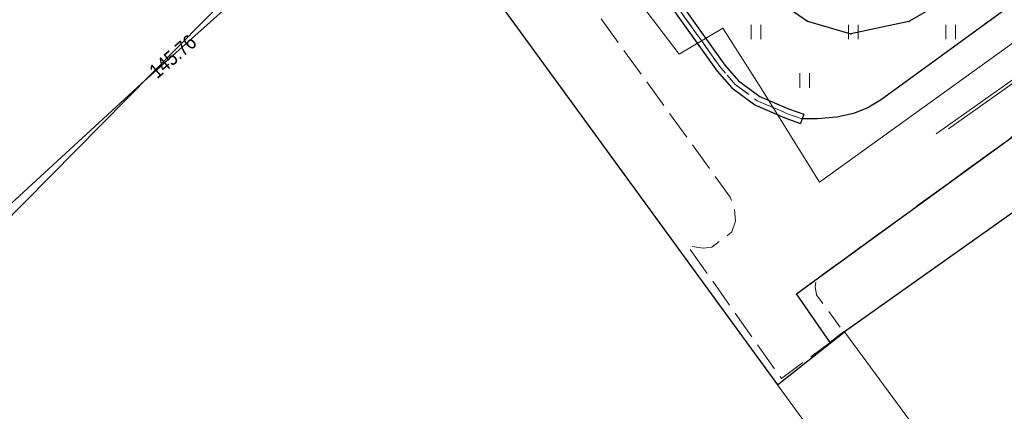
# Model space of a CAD drawing. Header units: metres. Extents: x 5552311 to 5555313, y 5709371 to 5712599.
# Tile 6 of 71: x 5554403 to 5554453, y 5710477 to 5710497. Entities that reach past the tile are written whole.
import ezdxf
from ezdxf.enums import TextEntityAlignment as Align

# ---------------------------------------------------------------- set-up
doc = ezdxf.new("R2010")
doc.units = ezdxf.units.M
doc.header["$MEASUREMENT"] = 0
doc.linetypes.add('1.0_0.5', pattern=[1.5, 1, -0.5])
doc.linetypes.add('1.5_0.5', pattern=[2, 1.5, -0.5])
doc.layers.get('0').update_dxf_attribs({"color": 2, "linetype": 'CONTINUOUS', "lineweight": 5})
for name, color, linetype in [('203-punkt graniczny', 7, 'CONTINUOUS'), ('218-kontur użytku gruntowego', 60, 'CONTINUOUS'), ('219-działka ewidencyjna', 7, 'CONTINUOUS'), ('chodnik', 7, 'CONTINUOUS'), ('jezdnia', 7, 'CONTINUOUS'), ('krawężnik', 7, 'CONTINUOUS'), ('przewód elektroenergetyczny podziemny', 7, 'CONTINUOUS'), ('przewód gazowy', 7, 'CONTINUOUS'), ('przewód kanalizacyjny', 7, 'CONTINUOUS'), ('przewód telekomunikacyjny podziemny', 7, 'CONTINUOUS'), ('rzedna', 7, 'CONTINUOUS'), ('rzedna-Atr2', 7, 'CONTINUOUS'), ('trawnik', 7, 'CONTINUOUS'), ('ściana oporowa (linia)', 7, 'CONTINUOUS')]:
    doc.layers.add(name, color=color, linetype=linetype)
doc.styles.get("Standard").update_dxf_attribs({"font": 'Working1250', "width": 0.75})
doc.linetypes.add('otdn_500', pattern='A,5,0,[21,ksztalty.shx,S=0.5,R=0,X=0,Y=0]', length=5)

# ---------------------------------------------------------------- blocks, each defined once
blk = doc.blocks.new('203')
at = {"linetype": 'Continuous', "lineweight": 0}
h = blk.add_hatch(color=94, dxfattribs=at)
edge = h.paths.add_edge_path()
edge.add_arc((0, 0), 0.045, 0, 360)
blk = doc.blocks.new('TU04')
at = {"color": 0, "linetype": 'Continuous', "lineweight": 13}
for p, q in [((0, 0), (0, 0.75)), ((0.5, 0), (0.5, 0.75))]:
    blk.add_line(p, q, dxfattribs=at)
blk = doc.blocks.new('PW01')
at = {"linetype": 'Continuous', "lineweight": 13}
h = blk.add_hatch(color=0, dxfattribs=at)
edge = h.paths.add_edge_path()
edge.add_arc((0, 0), 0.045, 0, 360)

msp = doc.modelspace()

# ---------------------------------------------------------------- linework, layer by layer
at = {"layer": '218-kontur użytku gruntowego', "linetype": 'Continuous', "lineweight": 9, "flags": 128}
for points in [[(5554401.49, 5710486.78), (5554421.11, 5710506.67)], [(5554421.11, 5710506.67), (5554441.48, 5710478.68)], [(5554441.02, 5710498.79), (5554443.03, 5710497.39)], [(5554443.03, 5710497.39), (5554441.02, 5710498.79)], [(5554448.23, 5710497.37), (5554450.01, 5710498.41)], [(5554450.01, 5710498.41), (5554448.23, 5710497.37)], [(5554443.03, 5710497.39), (5554445.25, 5710496.74)], [(5554445.25, 5710496.74), (5554443.03, 5710497.39)], [(5554445.25, 5710496.74), (5554448.23, 5710497.37)], [(5554448.23, 5710497.37), (5554445.25, 5710496.74)], [(5554456.15, 5710489.37), (5554444.93, 5710481.42)], [(5554444.93, 5710481.42), (5554456.15, 5710489.37)], [(5554444.93, 5710481.42), (5554451.89, 5710471.93)], [(5554451.89, 5710471.93), (5554444.93, 5710481.42)], [(5554441.48, 5710478.68), (5554449.34, 5710467.9)]]:
    msp.add_lwpolyline(points, dxfattribs=at)
at = {"layer": '219-działka ewidencyjna', "color": 94, "linetype": 'Continuous', "lineweight": 30, "flags": 128}
for points in [[(5554421.11, 5710506.67), (5554441.48, 5710478.68)], [(5554441.02, 5710498.79), (5554443.03, 5710497.39)], [(5554450.01, 5710498.41), (5554448.23, 5710497.37)], [(5554443.03, 5710497.39), (5554445.25, 5710496.74)], [(5554448.23, 5710497.37), (5554445.25, 5710496.74)], [(5554456.15, 5710489.37), (5554444.93, 5710481.42)], [(5554441.48, 5710478.68), (5554444.93, 5710481.42)]]:
    msp.add_lwpolyline(points, dxfattribs=at)
at = {"layer": 'chodnik', "color": 8, "linetype": '1.0_0.5', "lineweight": 18, "flags": 128}
msp.add_lwpolyline([(5554443.41, 5710483.75), (5554443.48, 5710483.32), (5554444.89, 5710481.41), (5554456.15, 5710489.37), (5554463.92, 5710495.09), (5554471.81, 5710500.87), (5554478.92, 5710505.94), (5554487.22, 5710511.83), (5554494.74, 5710517.27), (5554502.24, 5710522.68), (5554509.44, 5710527.98), (5554517.53, 5710533.78), (5554523.91, 5710538.26), (5554526.95, 5710540.3), (5554530.39, 5710542.48), (5554529.99, 5710543.17), (5554531.67, 5710544.37), (5554540.15, 5710548.3), (5554542.17, 5710544.15), (5554543.16, 5710544.62), (5554541.6, 5710547.89), (5554545.78, 5710549.93), (5554545.46, 5710550.59), (5554552.12, 5710553.48), (5554553.39, 5710550.56), (5554546.96, 5710547.54), (5554547.39, 5710546.68), (5554550.44, 5710548.15), (5554556.72, 5710551.2), (5554557.91, 5710550.65), (5554560.57, 5710542.33), (5554562.25, 5710537.06), (5554562.95, 5710534.86), (5554564.19, 5710535.17), (5554563.68, 5710537.46), (5554563.06, 5710540.12), (5554562.14, 5710542.87), (5554557.72, 5710555.64), (5554557.27, 5710556.62), (5554556.75, 5710557.41), (5554555.64, 5710558.2), (5554554.78, 5710558.61), (5554553.78, 5710558.9), (5554553.05, 5710558.68), (5554534.16, 5710549.88), (5554521.64, 5710540.81), (5554505.22, 5710528.95), (5554488.48, 5710516.77), (5554467.28, 5710501.44), (5554443.47, 5710484.11)], close=True, dxfattribs=at)
at = {"layer": 'jezdnia', "color": 8, "linetype": '1.5_0.5', "lineweight": 18, "flags": 128}
for points in [[(5554412.43, 5710514.29), (5554408.24, 5710510.92), (5554418.66, 5710508.44), (5554419.59, 5710509.15), (5554420.38, 5710509.5), (5554421.46, 5710509.6), (5554422.36, 5710509.47), (5554423.16, 5710509.24), (5554423.89, 5710508.85), (5554424.46, 5710508.45), (5554428.69, 5710502.64), (5554439.05, 5710488.34), (5554439.27, 5710487.75), (5554439.32, 5710487.1), (5554439.14, 5710486.55), (5554438.1, 5710485.76), (5554437.65, 5710485.71), (5554436.85, 5710485.85), (5554441.68, 5710479.01), (5554444.19, 5710480.86), (5554442.45, 5710483.36), (5554443.47, 5710484.11), (5554467.28, 5710501.44), (5554488.48, 5710516.77), (5554505.22, 5710528.95), (5554521.64, 5710540.81), (5554534.16, 5710549.88), (5554542.28, 5710555.84), (5554542.73, 5710556.08), (5554548.69, 5710558.31), (5554550.14, 5710558.79), (5554550.8, 5710559.03), (5554551.51, 5710559.12), (5554552.37, 5710559.08), (5554553.78, 5710558.9), (5554554.78, 5710558.61), (5554555.64, 5710558.2), (5554556.75, 5710557.41), (5554557.27, 5710556.62), (5554557.72, 5710555.64), (5554562.19, 5710557.43), (5554562.14, 5710560.52), (5554558, 5710570.33), (5554557.22, 5710570.54), (5554556.66, 5710571.02), (5554556.14, 5710571.5), (5554555.73, 5710572.18), (5554551.34, 5710570.77), (5554551.5, 5710569.95), (5554551.48, 5710569.22), (5554551.26, 5710568.27), (5554550.9, 5710567.4), (5554550.49, 5710566.63), (5554550, 5710565.93), (5554549.32, 5710565.24), (5554547.89, 5710564.5), (5554545.11, 5710563.32), (5554541.28, 5710561.94), (5554534.34, 5710559.41), (5554531.12, 5710560.98), (5554521.77, 5710557.63), (5554514.14, 5710555.67), (5554512.15, 5710552.94), (5554509.31, 5710551.99), (5554508.96, 5710551.99), (5554508.15, 5710552.25), (5554507.64, 5710552.54), (5554506.95, 5710553.08), (5554506.33, 5710553.74), (5554505.62, 5710554.6), (5554504.27, 5710557.08), (5554503.76, 5710559.81), (5554500.07, 5710560.85), (5554495.64, 5710558.86), (5554496.41, 5710557.66), (5554496.92, 5710556.29), (5554497.23, 5710555.1), (5554497.4, 5710553.9), (5554497.47, 5710552.1), (5554497.29, 5710550.89), (5554497.03, 5710549.78), (5554496.59, 5710548.91), (5554496.04, 5710547.96), (5554495.73, 5710547.56), (5554494.8, 5710547.25), (5554491.67, 5710548.63), (5554486.93, 5710547.1), (5554485.39, 5710546.56), (5554480.26, 5710544.86), (5554478.27, 5710541.32), (5554476.06, 5710540.6), (5554472.16, 5710539.33), (5554470.22, 5710538.71), (5554468.48, 5710538.32), (5554467.02, 5710538.21), (5554465.68, 5710538.2), (5554464.68, 5710538.33), (5554463.62, 5710538.55), (5554462.32, 5710538.98), (5554460.78, 5710539.89), (5554459.64, 5710540.79), (5554459.04, 5710541.45), (5554456.35, 5710545.55), (5554450.55, 5710542.97), (5554450.88, 5710541.78), (5554451.08, 5710540.23), (5554451.01, 5710538.73), (5554450.66, 5710537.42), (5554450.07, 5710535.93), (5554449.39, 5710534.73), (5554448.6, 5710533.68), (5554447.4, 5710532.83), (5554442.88, 5710530.78), (5554440.1, 5710529.43), (5554437.5, 5710528.21), (5554433.01, 5710525.89), (5554428.59, 5710523.58), (5554424.16, 5710521.11), (5554422.19, 5710520.04), (5554421.57, 5710519.67), (5554417.2, 5710517.18), (5554414.65, 5710515.66)], [(5554428.71, 5710509.3), (5554428.68, 5710510.32), (5554428.8, 5710511.3), (5554429.18, 5710512.41), (5554429.41, 5710512.9), (5554429.89, 5710513.58), (5554430.34, 5710514.03), (5554432.33, 5710515.38), (5554437.11, 5710517.92), (5554442.07, 5710520.41), (5554445.81, 5710522.28), (5554447.94, 5710523.14), (5554451.04, 5710524.57), (5554456.41, 5710526.65), (5554473.26, 5710533.11), (5554474.12, 5710533.41), (5554478.09, 5710534.93), (5554483.66, 5710536.94), (5554498.64, 5710542.03), (5554516.16, 5710548.01), (5554516.93, 5710548), (5554517.64, 5710547.84), (5554518.12, 5710547.63), (5554518.49, 5710547.33), (5554518.69, 5710546.82), (5554518.62, 5710546.31), (5554518.49, 5710545.68), (5554518.25, 5710545.11), (5554502.01, 5710533.41), (5554499.18, 5710531.28), (5554480.51, 5710517.72), (5554457.35, 5710501.07), (5554454.86, 5710499.22), (5554446.83, 5710493.37), (5554446.13, 5710492.94), (5554445.39, 5710492.65), (5554444.53, 5710492.46), (5554443.54, 5710492.36), (5554442.75, 5710492.37), (5554441.95, 5710492.65), (5554440.44, 5710493.3), (5554439.31, 5710494.14), (5554438.58, 5710494.97), (5554431.32, 5710505.12), (5554431.12, 5710505.17), (5554429.18, 5710508.02), (5554428.85, 5710508.67)]]:
    msp.add_lwpolyline(points, close=True, dxfattribs=at)
at = {"layer": 'krawężnik', "color": 8, "linetype": 'Continuous', "lineweight": 25, "flags": 128}
for points in [[(5554444.89, 5710481.41), (5554444.19, 5710480.86), (5554442.45, 5710483.36), (5554443.47, 5710484.11), (5554467.28, 5710501.44), (5554488.48, 5710516.77), (5554505.22, 5710528.95), (5554521.64, 5710540.81), (5554534.16, 5710549.88), (5554542.28, 5710555.84), (5554542.73, 5710556.08), (5554548.69, 5710558.31), (5554550.14, 5710558.79), (5554550.8, 5710559.03), (5554551.51, 5710559.12), (5554552.37, 5710559.08), (5554553.78, 5710558.9), (5554554.78, 5710558.61), (5554555.64, 5710558.2), (5554556.75, 5710557.41), (5554557.27, 5710556.62), (5554557.72, 5710555.64)], [(5554518.25, 5710545.11), (5554502.01, 5710533.41), (5554499.18, 5710531.28), (5554480.51, 5710517.72), (5554457.35, 5710501.07), (5554454.86, 5710499.22), (5554446.83, 5710493.37), (5554446.13, 5710492.94), (5554445.39, 5710492.65), (5554444.53, 5710492.46), (5554443.54, 5710492.36), (5554442.75, 5710492.37)]]:
    msp.add_lwpolyline(points, dxfattribs=at)
at = {"layer": 'przewód elektroenergetyczny podziemny', "color": 1, "linetype": 'Continuous', "lineweight": 18, "flags": 128}
msp.add_lwpolyline([(5554449.63, 5710491.59), (5554456.84, 5710496.68), (5554471.46, 5710507.19), (5554495.34, 5710524.27)], dxfattribs=at)
at = {"layer": 'przewód gazowy', "color": 40, "linetype": 'Continuous', "lineweight": 18, "flags": 128}
msp.add_lwpolyline([(5554458.63, 5710544.72), (5554458.1, 5710544.34), (5554451.6, 5710539.31), (5554451.16, 5710539.12), (5554449.01, 5710537.31), (5554447.71, 5710535.78), (5554439.6, 5710531.12), (5554415.09, 5710517.86), (5554410.42, 5710514.68), (5554410.59, 5710513.89), (5554417.1, 5710505.78), (5554418.98, 5710503.33), (5554408.77, 5710494.17), (5554397.3, 5710483.62), (5554390.23, 5710475.47)], dxfattribs=at)
msp.add_lwpolyline([(5554458.63, 5710544.72), (5554458.1, 5710544.34), (5554451.6, 5710539.31), (5554451.16, 5710539.12), (5554449.01, 5710537.31), (5554447.71, 5710535.78), (5554439.6, 5710531.12), (5554415.09, 5710517.86), (5554410.42, 5710514.68), (5554410.59, 5710513.89), (5554417.1, 5710505.78), (5554418.98, 5710503.33), (5554408.77, 5710494.17), (5554397.3, 5710483.62), (5554390.23, 5710475.47)], dxfattribs=at)
at = {"layer": 'przewód kanalizacyjny', "color": 34, "linetype": 'Continuous', "lineweight": 18, "flags": 128}
msp.add_lwpolyline([(5554427.48, 5710507.46), (5554436.43, 5710495.7), (5554438.67, 5710497.03), (5554439.81, 5710495.23), (5554440.65, 5710493.91), (5554443.63, 5710489.11), (5554469.09, 5710507.45), (5554490.58, 5710523.05)], dxfattribs=at)
at = {"layer": 'przewód telekomunikacyjny podziemny', "color": 30, "linetype": 'Continuous', "lineweight": 18, "flags": 128}
msp.add_lwpolyline([(5554450.27, 5710491.85), (5554495.84, 5710524.13)], dxfattribs=at)
at = {"layer": 'trawnik', "color": 8, "linetype": '1.0_0.5', "lineweight": 18, "flags": 128}
msp.add_lwpolyline([(5554441.51, 5710506.3), (5554440.52, 5710506.42), (5554439.92, 5710507.26), (5554440.34, 5710508.14), (5554439.99, 5710509.05), (5554440.44, 5710509.96), (5554441.42, 5710509.98), (5554441.95, 5710510.8), (5554443.1, 5710510.82), (5554443.56, 5710510), (5554444.44, 5710509.96), (5554446.4, 5710513.15), (5554444.33, 5710517.21), (5554434, 5710511.81), (5554433.29, 5710511.27), (5554432.29, 5710510.32), (5554431.65, 5710509.37), (5554431.24, 5710508.44), (5554431.03, 5710507.25), (5554431.07, 5710506.29), (5554431.32, 5710505.12), (5554438.58, 5710494.97), (5554439.31, 5710494.14), (5554440.44, 5710493.3), (5554441.95, 5710492.65), (5554442.75, 5710492.37), (5554443.54, 5710492.36), (5554444.53, 5710492.46), (5554445.39, 5710492.65), (5554446.13, 5710492.94), (5554446.83, 5710493.37), (5554454.86, 5710499.22), (5554451.99, 5710503.2), (5554448.35, 5710503.32), (5554447.82, 5710502.52), (5554448.26, 5710501.67), (5554447.76, 5710500.74), (5554446.83, 5710500.71), (5554446.21, 5710499.93), (5554445.14, 5710499.85), (5554444.68, 5710500.67), (5554443.67, 5710500.76), (5554443.17, 5710501.64), (5554443.6, 5710502.46), (5554443.05, 5710503.38), (5554443.68, 5710504.28), (5554444.66, 5710504.35), (5554445.25, 5710505.1), (5554446.04, 5710505.19), (5554445.11, 5710507), (5554444.6, 5710506.4), (5554443.06, 5710505.47), (5554441.99, 5710505.52)], close=True, dxfattribs=at)
at = {"layer": 'ściana oporowa (linia)', "color": 8, "linetype": 'otdn_500'}
for p, q in [((5554431.087, 5710505.017), (5554438.384, 5710494.814)), ((5554438.384, 5710494.814), (5554439.14, 5710493.955)), ((5554439.14, 5710493.955), (5554440.314, 5710493.082)), ((5554440.314, 5710493.082), (5554441.859, 5710492.417)), ((5554441.859, 5710492.417), (5554442.668, 5710492.134))]:
    msp.add_line(p, q, dxfattribs=at)
at = {"layer": 'ściana oporowa (linia)', "color": 8}
for p, q in [((5554431.553, 5710505.223), (5554438.776, 5710495.126)), ((5554438.776, 5710495.126), (5554439.48, 5710494.325)), ((5554439.48, 5710494.325), (5554440.566, 5710493.518)), ((5554440.566, 5710493.518), (5554442.041, 5710492.883)), ((5554442.041, 5710492.883), (5554442.832, 5710492.606))]:
    msp.add_line(p, q, dxfattribs=at)
at = {"layer": 'ściana oporowa (linia)', "color": 8, "linetype": 'Continuous'}
for p, q in [((5554442.832, 5710492.606), (5554442.75, 5710492.37)), ((5554442.75, 5710492.37), (5554442.668, 5710492.134))]:
    msp.add_line(p, q, dxfattribs=at)

# ---------------------------------------------------------------- block references
at = {"layer": '203-punkt graniczny', "color": 8, "linetype": 'Continuous', "lineweight": 18}
for p in [(5554443.03, 5710497.39), (5554448.23, 5710497.37), (5554445.25, 5710496.74), (5554444.93, 5710481.42)]:
    msp.add_blockref('203', p, dxfattribs=at)
at = {"layer": 'rzedna', "color": 40, "linetype": 'Continuous', "lineweight": 18}
msp.add_blockref('PW01', (5554408.77, 5710494.17), dxfattribs=at)
msp.add_blockref('PW01', (5554408.77, 5710494.17), dxfattribs=at)
at = {"layer": 'trawnik', "color": 8, "linetype": 'Continuous', "lineweight": 18}
for p in [(5554440.129, 5710496.459), (5554445.129, 5710496.459), (5554450.129, 5710496.459), (5554442.629, 5710493.959)]:
    msp.add_blockref('TU04', p, dxfattribs=at)

# ---------------------------------------------------------------- texts
at = {"layer": 'rzedna-Atr2', "color": 40, "lineweight": 5, "width": 0.9}
msp.add_text('145.76', height=0.75, rotation=40.592, dxfattribs=at).set_placement((5554409.34, 5710494.68), align=Align.MIDDLE_LEFT)

doc.saveas('drawing.dxf')
